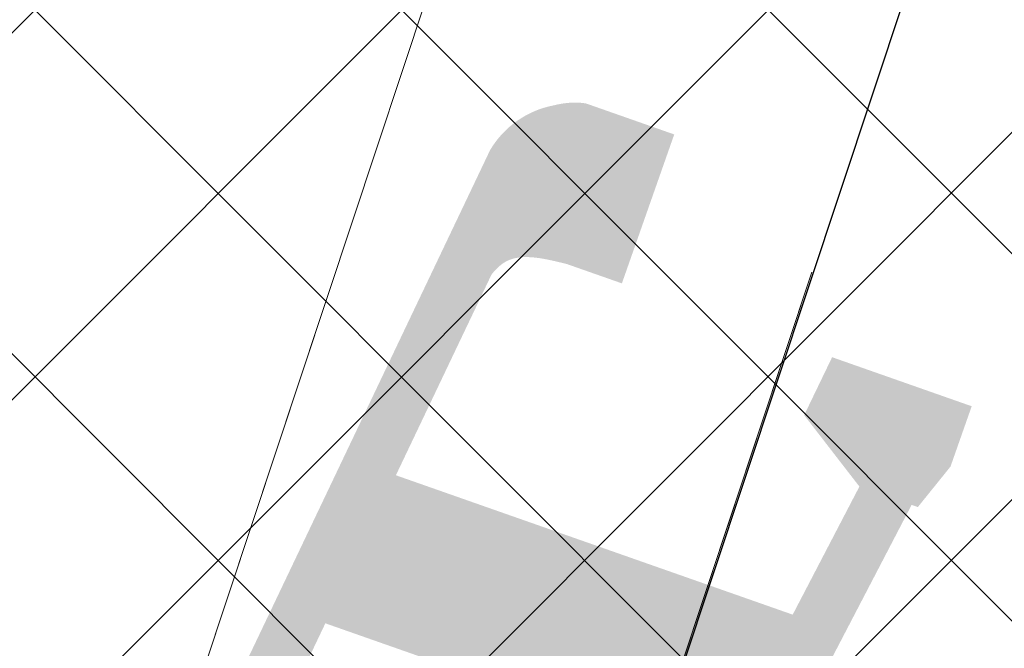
# Model space of a CAD drawing. Header units: metres. Extents: x 6599594 to 6600699, y 5687867 to 5691114.
# Tile 118 of 256: x 6599898.51 to 6599899.363, y 5688720.03 to 5688720.575. Entities that reach past the tile are written whole.
import ezdxf

# ---------------------------------------------------------------- set-up
doc = ezdxf.new("R2010")
doc.units = ezdxf.units.M
doc.header["$MEASUREMENT"] = 0
for name, pattern in [('1', [0]), ('GUK', [2, 1.5, -0.5]), ('GUZ', [1, 0.5, -0.5]), ('L_0_04', [1.5, 1, -0.5])]:
    doc.linetypes.add(name, pattern=pattern)
doc.layers.get('0').update_dxf_attribs({"color": 253, "linetype": 'CONTINUOUS', "lineweight": 13})
doc.layers.add('__gaPoziome', color=7, linetype='CONTINUOUS')
for name, color, linetype, lineweight in [('_kolor chodnik', 50, '1', 5), ('_kolor jezdnia', 4, '1', 0), ('_kolor zjazdy kostka', 7, '1', 5), ('_kolor ścieżka @ 1', 10, '1', 0), ('Dzialki', 130, '1', 30), ('Kontury', 252, 'GUK', 9), ('OT_Komunikacja', 7, 'CONTINUOUS', 0), ('OT_ZagospodarowanieTerenu', 7, 'CONTINUOUS', 0), ('Uzytki', 252, 'GUZ', 9)]:
    doc.layers.add(name, color=color, linetype=linetype, lineweight=lineweight)
pattern_1 = [(45, (0, 0), (-0.1414213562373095, 0.1414213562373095), []), (135, (0, 0), (-0.1414213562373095, -0.1414213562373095), [])]

# ---------------------------------------------------------------- blocks, each defined once
blk = doc.blocks.new('*U1225')
at = {"linetype": 'Continuous', "lineweight": 0}
h = blk.add_hatch(color=0, dxfattribs=at)
edge = h.paths.add_edge_path()
edge.add_ellipse((-0.3500000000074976, 0.5999999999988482), major_axis=(0, 0.6000000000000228), ratio=0.3333333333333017, start_angle=352.7756741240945, end_angle=347.298609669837)
edge.add_line((-0.2379739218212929, 1.097042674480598), (-0.2315602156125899, 1.156915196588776))
edge.add_line((-0.2315602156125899, 1.156915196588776), (0.0049111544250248, 0.6839724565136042))
edge.add_arc((-0.0171736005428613, 0.672930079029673), 0.0246915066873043, -6.480149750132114e-12, 26.56505117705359, ccw=False)
edge.add_line((0.007517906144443, 0.6729300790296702), (0.0075179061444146, 0.4246915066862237))
edge.add_arc((0.032209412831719, 0.4246915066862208), 0.0246915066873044, 180, 270.0000000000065)
edge.add_line((0.032209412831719, 0.3999999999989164), (0.0760291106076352, 0.3999999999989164))
edge.add_arc((0.0760291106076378, 0.4246915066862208), 0.0246915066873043, 269.9999999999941, 290.3551038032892)
edge.add_line((0.0846177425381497, 0.4015418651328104), (0.1583063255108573, 0.4288806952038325))
edge.add_ellipse((0.349999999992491, 0.5999999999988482), major_axis=(0, 0.6000000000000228), ratio=0.3333333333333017, start_angle=131.7543516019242, end_angle=366.2961051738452)
edge.add_line((0.2871538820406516, 1.169608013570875), (0.2152697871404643, 1.519009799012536))
edge.add_line((0.2152697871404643, 1.519009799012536), (0.2505309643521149, 1.76523323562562))
edge.add_line((0.2505309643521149, 1.76523323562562), (0.256238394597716, 1.765233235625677))
edge.add_line((0.256238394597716, 1.765233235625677), (0.271304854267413, 1.807733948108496))
edge.add_line((0.271304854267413, 1.807733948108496), (0.271304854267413, 1.863168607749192))
edge.add_line((0.271304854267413, 1.863168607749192), (0.1430894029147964, 1.863168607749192))
edge.add_line((0.1430894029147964, 1.863168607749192), (0.1368954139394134, 1.807733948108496))
edge.add_line((0.1368954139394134, 1.807733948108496), (0.2025543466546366, 1.765233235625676))
edge.add_line((0.2025543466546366, 1.765233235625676), (0.1848099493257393, 1.641330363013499))
edge.add_line((0.1848099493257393, 1.641330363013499), (-0.1796683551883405, 1.641330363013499))
edge.add_line((-0.1796683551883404, 1.641330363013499), (-0.1591600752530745, 1.832776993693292))
edge.add_spline(control_points=[(-0.1591600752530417, 1.832776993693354), (-0.1570904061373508, 1.839129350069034), (-0.1468880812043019, 1.858757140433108), (-0.1198635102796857, 1.861324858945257), (-0.1004585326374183, 1.863168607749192)], knot_values=[0, 0, 0, 0, 0.0202501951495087, 0.0718217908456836, 0.0718217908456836, 0.0718217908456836, 0.0718217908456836], degree=3, periodic=0)
edge.add_line((-0.1004585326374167, 1.863168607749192), (-0.0500000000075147, 1.863168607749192))
edge.add_line((-0.0500000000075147, 1.863168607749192), (-0.0500000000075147, 1.999999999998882))
edge.add_line((-0.0500000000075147, 1.999999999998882), (-0.1309817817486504, 1.999999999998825))
edge.add_spline(control_points=[(-0.13098178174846, 1.999999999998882), (-0.1393453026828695, 1.998699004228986), (-0.1489517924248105, 1.994455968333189), (-0.1568901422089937, 1.98915083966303)], knot_values=[0.0674842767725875, 0.0674842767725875, 0.0674842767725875, 0.0674842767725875, 0.0937358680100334, 0.0937358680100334, 0.0937358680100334, 0.0937358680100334], degree=3, periodic=0)
edge.add_arc((-0.1158451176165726, 1.918452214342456), 0.0817495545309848, 120.1378761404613, 168.8932970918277)
edge.add_line((-0.1960635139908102, 1.934200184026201), (-0.2789103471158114, 1.160817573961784))
h.paths.add_polyline_path([(-0.1948081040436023, 1.499999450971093), (0.1645697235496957, 1.499999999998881), (0.0499999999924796, 0.6999999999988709), (-0.2221906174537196, 1.244381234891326)], flags=16)
edge = h.paths.add_edge_path(flags=16)
edge.add_ellipse((-0.3500000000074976, 0.5999999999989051), major_axis=(0, -0.4499999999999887), ratio=0.3500721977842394, start_angle=172.4065935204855, end_angle=524.7460656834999, ccw=False)
edge.add_line((-0.293937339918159, 1.020539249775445), (-0.3245900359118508, 0.7343935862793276))
edge.add_arc((-0.3373168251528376, 0.7357569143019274), 0.0127996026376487, 322.797032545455, 353.88563826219, ccw=False)
edge.add_line((-0.3271219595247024, 0.7280177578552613), (-0.3593446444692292, 0.6855705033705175))
edge.add_arc((-0.3302445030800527, 0.6634799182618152), 0.0365350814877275, 142.7970325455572, 179.9999999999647)
edge.add_line((-0.3667795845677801, 0.6634799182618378), (-0.366779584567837, 0.5711774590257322))
edge.add_arc((-0.3539799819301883, 0.5711774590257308), 0.0127996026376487, 180, 270.0000000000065)
edge.add_line((-0.3539799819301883, 0.558377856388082), (-0.3459871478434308, 0.558377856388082))
edge.add_arc((-0.345987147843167, 0.5711774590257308), 0.0127996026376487, 269.9999999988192, 333.0194612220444)
edge.add_spline(control_points=[(-0.3345806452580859, 0.5653704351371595), (-0.3223100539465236, 0.5894730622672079), (-0.3007053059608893, 0.6324936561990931), (-0.2827209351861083, 0.6805993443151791), (-0.2801993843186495, 0.7028830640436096), (-0.2800171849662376, 0.7045650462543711)], knot_values=[0.0078877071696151, 0.0078877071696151, 0.0078877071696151, 0.0078877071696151, 0.089430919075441, 0.1528578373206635, 0.1580227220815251, 0.1580227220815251, 0.1580227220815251, 0.1580227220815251], degree=3, periodic=0)
edge.add_line((-0.2800171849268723, 0.7045650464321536), (-0.2531900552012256, 0.9549987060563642))
edge = h.paths.add_edge_path(flags=16)
edge.add_line((0.195220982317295, 1.379012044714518), (0.2489608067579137, 1.117802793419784))
edge.add_ellipse((0.349999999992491, 0.5999999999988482), major_axis=(0, 0.6000000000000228), ratio=0.3333333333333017, start_angle=371.0414200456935, end_angle=423.1107733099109)
edge.add_line((0.1527973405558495, 0.6999999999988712), (0.0979809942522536, 0.6999999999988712))
edge.add_line((0.0979809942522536, 0.6999999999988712), (0.195220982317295, 1.379012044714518))
edge = h.paths.add_edge_path(flags=16)
edge.add_ellipse((0.349999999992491, 0.5999999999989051), major_axis=(0, -0.4499999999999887), ratio=0.3500721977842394, start_angle=316.31798467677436, end_angle=596.9330963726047, ccw=False)
edge.add_line((0.2020913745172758, 0.4451251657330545), (0.3499999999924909, 0.4999999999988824))
edge.add_arc((0.2781116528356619, 0.5949437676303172), 0.1190892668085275, 307.1318264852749, 362.4333669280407)
edge.add_line((0.3970935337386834, 0.5999999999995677), (0.3970935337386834, 0.6753084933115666))
edge.add_arc((0.372402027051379, 0.6753084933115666), 0.0246915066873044, 0, 90)
edge.add_line((0.372402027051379, 0.699999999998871), (0.1964064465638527, 0.6999999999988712))

msp = doc.modelspace()

# ---------------------------------------------------------------- hatches: boundary and pattern name
at = {"layer": '_kolor chodnik'}
h = msp.add_hatch(dxfattribs=at)
h.set_pattern_fill('ANSI37', color=256, scale=1.6)
h.set_pattern_definition(pattern_1)
h.paths.add_polyline_path([(6599849.938171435, 5688542.085872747), (6599852.232147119, 5688548.938742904), (6599853.573135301, 5688548.489851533), (6599853.827082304, 5688549.248475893), (6599851.793849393, 5688549.929093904), (6599849.895278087, 5688548.982823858), (6599847.823506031, 5688542.793750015)])
edge = h.paths.add_edge_path()
edge.add_line((6600018.106075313, 5689087.454911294), (6600022.42781917, 5689091.229234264))
edge.add_line((6600022.42781917, 5689091.229234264), (6600020.233254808, 5689093.742094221))
edge.add_line((6600020.233254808, 5689093.742094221), (6600017.159471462, 5689091.057656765))
edge.add_arc((6600023.275194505, 5689085.385140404), 8.34143334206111, 137.1531558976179, 148.8016577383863)
edge.add_line((6600016.140105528, 5689089.706021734), (6600018.106075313, 5689087.454911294))
h.paths.add_polyline_path([(6600038.501784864, 5689187.59229436), (6600037.906968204, 5689187.700586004), (6600037.638296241, 5689186.224843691), (6600038.240083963, 5689186.115282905)])
h.paths.add_polyline_path([(6600069.098302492, 5689360.276020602), (6600068.321239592, 5689360.413462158), (6600068.064048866, 5689358.936495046), (6600068.836639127, 5689358.799546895)])
h.paths.add_polyline_path([(6600082.393785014, 5689362.950258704), (6600082.941124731, 5689366.103121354), (6600081.481377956, 5689366.361351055), (6600080.923159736, 5689363.210828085)])
h.paths.add_polyline_path([(6600074.022236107, 5689388.065861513), (6600072.983907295, 5689388.249860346), (6600072.723374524, 5689386.772538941), (6600073.760538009, 5689386.588865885)])
h.paths.add_polyline_path([(6600105.602402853, 5689486.45426531), (6600106.738797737, 5689489.760539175), (6600105.28818975, 5689490.281952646), (6600104.132785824, 5689486.965912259)])
h.paths.add_polyline_path([(6600132.519778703, 5689678.737346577), (6600131.636986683, 5689678.922259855), (6600131.330470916, 5689677.453953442), (6600132.212256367, 5689677.269208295)])
h.paths.add_polyline_path([(6600156.649397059, 5689798.7449027), (6600156.48800471, 5689797.95886096), (6600157.450195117, 5689797.757316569), (6600157.615023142, 5689798.542205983)])
h.paths.add_polyline_path([(6600189.055358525, 5689948.643107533), (6600187.902868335, 5689948.884512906), (6600187.600024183, 5689947.417400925), (6600188.748131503, 5689947.176379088)])
edge = h.paths.add_edge_path()
edge.add_line((6600204.459383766, 5690032.969035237), (6600204.153258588, 5690031.227801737))
edge.add_arc((6600202.328347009, 5690027.299936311), 4.331100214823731, 41.853001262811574, 65.08011546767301, ccw=False)
edge.add_arc((6600032.903931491, 5690051.979071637), 174.020003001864, 352.8070218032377, 353.495463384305)
edge.add_arc((6600202.372679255, 5690027.343587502), 5.999999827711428, 55.12102442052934, 69.64815978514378)
edge = h.paths.add_edge_path()
edge.add_line((6600205.046027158, 5690040.265402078), (6600204.972740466, 5690038.483452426))
edge.add_arc((6600203.986269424, 5690044.401803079), 5.999999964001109, 279.4630688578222, 294.9140560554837)
edge.add_line((6600206.513819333, 5690038.960158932), (6600206.607027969, 5690041.030672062))
edge.add_arc((6600203.986269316, 5690044.401803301), 4.270000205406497, 284.3702444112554, 307.86193139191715, ccw=False)
edge = h.paths.add_edge_path()
edge.add_arc((6600203.547470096, 5690044.558759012), 6.446878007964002, 324.43500910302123, 356.20133685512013, ccw=False)
edge.add_arc((6600203.986269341, 5690044.401803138), 6.000000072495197, 323.2169970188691, 357.4193489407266)
h.paths.add_polyline_path([(6600208.910055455, 5690121.713696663), (6600208.146285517, 5690121.748120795), (6600207.125602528, 5690121.794124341), (6600209.971605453, 5690121.665851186)])
edge = h.paths.add_edge_path()
edge.add_line((6600238.769818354, 5690481.648294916), (6600240.338176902, 5690490.87374652))
edge.add_line((6600240.338176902, 5690490.87374652), (6600241.251295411, 5690510.829461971))
edge.add_line((6600241.251295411, 5690510.829461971), (6600239.524022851, 5690510.928942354))
edge.add_line((6600239.524022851, 5690510.928942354), (6600238.633343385, 5690491.167757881))
edge.add_line((6600238.633343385, 5690491.167757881), (6600234.579716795, 5690467.661262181))
edge.add_line((6600234.579716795, 5690467.661262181), (6600234.449796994, 5690464.966873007))
edge.add_arc((6600242.443669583, 5690464.607462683), 8.001948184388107, 177.4256737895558, 268.2543056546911)
edge.add_line((6600242.199903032, 5690456.609228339), (6600242.216657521, 5690457.359274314))
edge.add_line((6600242.216657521, 5690457.359274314), (6600242.305257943, 5690458.836738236))
edge.add_arc((6600242.444504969, 5690464.607952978), 5.772894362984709, 177.0298084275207, 268.6178439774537, ccw=False)
edge.add_line((6600236.679365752, 5690464.907083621), (6600236.951876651, 5690470.95443634))
edge.add_line((6600236.951876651, 5690470.95443634), (6600238.15078669, 5690478.210832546))
edge.add_line((6600238.15078669, 5690478.210832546), (6600238.769818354, 5690481.648294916))
h.paths.add_polyline_path([(6600238.769818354, 5690481.648294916), (6600238.15078669, 5690478.210832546), (6600239.670056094, 5690477.930590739), (6600240.266710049, 5690481.376366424)])
edge = h.paths.add_edge_path()
edge.add_line((6600223.366500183, 5690460.339976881), (6600223.278629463, 5690457.997544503))
edge.add_arc((6600220.967166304, 5690465.656339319), 7.999999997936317, 286.7940807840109, 300.2738222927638)
edge.add_line((6600225.000231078, 5690458.747331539), (6600225.240084, 5690461.623695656))
edge.add_arc((6600221.105749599, 5690465.648640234), 5.76999998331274, 293.06724424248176, 315.7681070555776, ccw=False)
edge = h.paths.add_edge_path()
edge.add_arc((6600220.025145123, 5690444.676291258), 5.770000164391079, 37.996647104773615, 59.94382588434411, ccw=False)
edge.add_line((6600224.572175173, 5690448.22839199), (6600224.817793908, 5690451.081798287))
edge.add_arc((6600220.025145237, 5690444.676291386), 7.999999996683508, 53.19588653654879, 68.15166733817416)
edge.add_line((6600223.00235276, 5690452.101669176), (6600222.91504296, 5690449.670427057))
edge = h.paths.add_edge_path()
edge.add_arc((6600221.105749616, 5690465.648640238), 7.999999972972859, 328.0222308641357, 357.0132597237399)
edge.add_line((6600229.094882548, 5690465.23180147), (6600229.218816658, 5690467.593604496))
edge.add_line((6600229.218816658, 5690467.593604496), (6600228.218919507, 5690467.645774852))
edge.add_line((6600228.218919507, 5690467.645774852), (6600227.891778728, 5690461.411918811))
h.paths.add_polyline_path([(6600200.980142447, 5690012.236744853), (6600202.317278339, 5690011.956662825), (6600202.522293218, 5690012.935421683), (6600201.182321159, 5690013.216097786)])
h.paths.add_polyline_path([(6600196.457878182, 5689983.98337835), (6600195.202332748, 5689984.246370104), (6600194.899091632, 5689982.777335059), (6600196.150355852, 5689982.515240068)])
edge = h.paths.add_edge_path()
edge.add_line((6600112.305909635, 5689517.991018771), (6600112.691041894, 5689519.807934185))
edge.add_line((6600112.691041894, 5689519.807934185), (6600113.245521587, 5689522.423769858))
edge.add_line((6600113.245521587, 5689522.423769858), (6600111.553124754, 5689522.782507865))
edge.add_line((6600111.553124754, 5689522.782507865), (6600107.405864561, 5689503.21722655))
edge.add_line((6600107.405864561, 5689503.21722655), (6600099.494506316, 5689480.361667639))
edge.add_line((6600099.494506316, 5689480.361667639), (6600099.182814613, 5689478.891218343))
edge.add_arc((6600107.008997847, 5689477.232359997), 8.000059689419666, 168.0325629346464, 257.7529108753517)
edge.add_line((6600105.311960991, 5689469.414366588), (6600105.784990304, 5689471.593619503))
edge.add_arc((6600107.008927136, 5689477.232314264), 5.769999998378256, 168.0321375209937, 257.7533362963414, ccw=False)
edge.add_line((6600101.364343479, 5689478.42879883), (6600101.647245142, 5689479.76342708))
edge.add_line((6600101.647245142, 5689479.76342708), (6600104.132785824, 5689486.965912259))
edge.add_line((6600104.132785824, 5689486.965912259), (6600105.28818975, 5689490.281952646))
edge.add_line((6600105.28818975, 5689490.281952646), (6600108.240043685, 5689498.809726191))
edge.add_line((6600108.240043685, 5689498.809726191), (6600112.305909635, 5689517.991018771))
h.paths.add_polyline_path([(6600136.009573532, 5689645.499114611), (6600138.333647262, 5689645.012304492), (6600138.661671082, 5689646.578318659), (6600134.869459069, 5689647.372651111)])
at = {"layer": '_kolor jezdnia'}
h = msp.add_hatch(dxfattribs=at)
h.set_pattern_fill('ANSI37', color=4, scale=3.5)
h.set_pattern_definition([(45, (0, 0), (-0.3093592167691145, 0.3093592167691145), []), (135, (0, 0), (-0.3093592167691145, -0.3093592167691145), [])])
edge = h.paths.add_edge_path()
edge.add_line((6599833.066047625, 5688539.933393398), (6599850.649511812, 5688527.983462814))
edge.add_arc((6599857.337592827, 5688536.653968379), 10.95025544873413, 169.5012687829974, 232.3548431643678, ccw=False)
edge.add_arc((6599858.085851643, 5688536.618142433), 11.69295282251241, 162.2507788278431, 169.9967502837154, ccw=False)
edge.add_line((6599846.949484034, 5688540.182754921), (6599847.823506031, 5688542.793750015))
edge.add_line((6599847.823506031, 5688542.793750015), (6599849.895278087, 5688548.982823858))
edge.add_line((6599849.895278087, 5688548.982823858), (6599852.434748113, 5688556.56906746))
edge.add_line((6599852.434748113, 5688556.56906746), (6599928.48625871, 5688783.760284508))
edge.add_line((6599928.48625871, 5688783.760284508), (6599931.025728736, 5688791.34652811))
edge.add_line((6599931.025728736, 5688791.34652811), (6599996.657773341, 5688987.411326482))
edge.add_line((6599996.657773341, 5688987.411326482), (6599999.197243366, 5688994.997570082))
edge.add_line((6599999.197243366, 5688994.997570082), (6600021.930100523, 5689062.908193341))
edge.add_line((6600021.930100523, 5689062.908193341), (6600017.620224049, 5689067.371531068))
edge.add_line((6600017.620224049, 5689067.371531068), (6600016.714558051, 5689064.654078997))
edge.add_line((6600016.714558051, 5689064.654078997), (6600012.423620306, 5689051.835617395))
edge.add_line((6600012.423620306, 5689051.835617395), (6600009.884150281, 5689044.249373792))
edge.add_line((6600009.884150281, 5689044.249373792), (6599977.53516164, 5688947.612159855))
edge.add_line((6599977.53516164, 5688947.612159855), (6599974.995691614, 5688940.025916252))
edge.add_line((6599974.995691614, 5688940.025916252), (6599942.096912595, 5688841.746295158))
edge.add_line((6599942.096912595, 5688841.746295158), (6599939.557442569, 5688834.160051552))
edge.add_line((6599939.557442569, 5688834.160051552), (6599882.679288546, 5688664.246042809))
edge.add_line((6599882.679288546, 5688664.246042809), (6599880.139818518, 5688656.659799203))
edge.add_line((6599880.139818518, 5688656.659799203), (6599852.46454386, 5688573.984527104))
edge.add_line((6599852.46454386, 5688573.984527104), (6599842.470137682, 5688544.127903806))
edge.add_arc((6599835.706422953, 5688546.652910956), 7.219660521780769, 248.5480913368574, 339.52856074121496, ccw=False)
h.paths.add_polyline_path([(6600044.653202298, 5689172.271628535), (6600046.276244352, 5689181.431901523), (6600047.759199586, 5689189.801539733), (6600051.0603021, 5689208.432603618), (6600052.368792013, 5689215.817578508), (6600054.808584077, 5689229.587499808), (6600056.11707399, 5689236.972474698), (6600057.346666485, 5689243.912161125), (6600058.655146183, 5689251.297078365), (6600058.831439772, 5689252.292060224), (6600060.098987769, 5689259.445963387), (6600060.139929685, 5689259.677035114), (6600061.407468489, 5689266.830886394), (6600072.329030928, 5689328.470998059), (6600073.637511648, 5689335.855921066), (6600077.337304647, 5689356.73715072), (6600078.820259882, 5689365.106788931), (6600081.142794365, 5689378.214921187), (6600082.538516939, 5689386.092227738), (6600095.187867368, 5689457.483787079), (6600091.082877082, 5689465.8405575), (6600089.043088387, 5689454.328211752), (6600087.870641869, 5689447.711051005), (6600087.560133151, 5689445.958573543), (6600086.562151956, 5689440.326076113), (6600082.433200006, 5689417.022719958), (6600080.95024477, 5689408.65308175), (6600077.202698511, 5689387.502337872), (6600075.719743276, 5689379.132699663), (6600073.469199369, 5689366.430874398), (6600071.986244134, 5689358.061236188), (6600069.98686466, 5689346.776955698), (6600068.591142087, 5689338.899649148), (6600065.559290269, 5689321.78820693), (6600064.163567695, 5689313.910900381), (6600059.719426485, 5689288.828650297), (6600058.323703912, 5689280.951343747), (6600057.563846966, 5689276.662793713), (6600056.168124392, 5689268.785487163), (6600054.804920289, 5689261.091711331), (6600053.409197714, 5689253.21440478), (6600053.264817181, 5689252.399536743), (6600051.869094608, 5689244.522230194), (6600051.183555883, 5689240.653124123), (6600049.787833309, 5689232.775817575), (6600046.593849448, 5689214.749319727), (6600045.198126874, 5689206.872013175), (6600044.41754409, 5689202.466488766), (6600042.934588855, 5689194.096850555), (6600036.429952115, 5689157.38538759), (6600034.946996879, 5689149.01574938), (6600030.579776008, 5689124.367629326), (6600027.529365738, 5689107.151445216), (6600024.895072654, 5689094.014582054), (6600030.583685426, 5689094.264316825), (6600032.945013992, 5689106.191885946), (6600043.170247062, 5689163.901990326)])
edge = h.paths.add_edge_path()
edge.add_line((6600111.106812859, 5689535.144351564), (6600111.256844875, 5689535.85214863))
edge.add_line((6600111.256844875, 5689535.85214863), (6600112.915748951, 5689543.678261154))
edge.add_line((6600112.915748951, 5689543.678261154), (6600117.304772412, 5689564.384094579))
edge.add_line((6600117.304772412, 5689564.384094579), (6600119.067357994, 5689572.699339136))
edge.add_line((6600119.067357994, 5689572.699339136), (6600120.087667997, 5689577.512794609))
edge.add_line((6600120.087667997, 5689577.512794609), (6600121.642890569, 5689584.849775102))
edge.add_line((6600121.642890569, 5689584.849775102), (6600128.436769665, 5689616.900852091))
edge.add_line((6600128.436769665, 5689616.900852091), (6600129.991992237, 5689624.237832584))
edge.add_line((6600129.991992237, 5689624.237832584), (6600132.660554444, 5689636.827148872))
edge.add_line((6600132.660554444, 5689636.827148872), (6600133.208838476, 5689639.444704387))
edge.add_line((6600133.208838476, 5689639.444704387), (6600134.848957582, 5689647.274775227))
edge.add_line((6600134.848957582, 5689647.274775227), (6600138.97649476, 5689666.979995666))
edge.add_line((6600138.97649476, 5689666.979995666), (6600140.51410642, 5689674.320687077))
edge.add_line((6600140.51410642, 5689674.320687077), (6600145.209128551, 5689696.735129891))
edge.add_line((6600145.209128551, 5689696.735129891), (6600146.746740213, 5689704.075821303))
edge.add_line((6600146.746740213, 5689704.075821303), (6600151.462308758, 5689726.588354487))
edge.add_line((6600151.462308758, 5689726.588354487), (6600152.999920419, 5689733.929045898))
edge.add_line((6600152.999920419, 5689733.929045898), (6600155.244070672, 5689744.642813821))
edge.add_line((6600155.244070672, 5689744.642813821), (6600156.781682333, 5689751.983505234))
edge.add_line((6600156.781682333, 5689751.983505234), (6600161.635515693, 5689775.156126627))
edge.add_line((6600161.635515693, 5689775.156126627), (6600163.378142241, 5689783.475576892))
edge.add_line((6600163.378142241, 5689783.475576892), (6600163.850769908, 5689785.731942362))
edge.add_line((6600163.850769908, 5689785.731942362), (6600167.028500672, 5689800.902704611))
edge.add_line((6600167.028500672, 5689800.902704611), (6600179.49088801, 5689860.399222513))
edge.add_line((6600179.49088801, 5689860.399222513), (6600181.233514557, 5689868.718672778))
edge.add_line((6600181.233514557, 5689868.718672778), (6600181.84713393, 5689871.648144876))
edge.add_line((6600181.84713393, 5689871.648144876), (6600183.384745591, 5689878.988836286))
edge.add_line((6600183.384745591, 5689878.988836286), (6600184.935818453, 5689886.393792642))
edge.add_line((6600184.935818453, 5689886.393792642), (6600186.575937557, 5689894.223863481))
edge.add_line((6600186.575937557, 5689894.223863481), (6600194.05133812, 5689929.912074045))
edge.add_line((6600194.05133812, 5689929.912074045), (6600195.691457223, 5689937.742144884))
edge.add_line((6600195.691457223, 5689937.742144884), (6600202.915799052, 5689972.231779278))
edge.add_line((6600202.915799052, 5689972.231779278), (6600204.555918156, 5689980.061850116))
edge.add_line((6600204.555918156, 5689980.061850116), (6600206.062781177, 5689987.255744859))
edge.add_line((6600206.062781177, 5689987.255744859), (6600207.702900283, 5689995.085815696))
edge.add_line((6600207.702900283, 5689995.085815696), (6600210.232559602, 5690007.162628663))
edge.add_line((6600210.232559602, 5690007.162628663), (6600211.694938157, 5690014.144150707))
edge.add_arc((6600028.177652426, 5690052.584442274), 187.5000004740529, 348.1696294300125, 357.4195276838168)
edge.add_line((6600215.487522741, 5690044.142720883), (6600208.310270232, 5690026.480446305))
edge.add_arc((6600032.903933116, 5690051.97907145), 177.2500013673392, 348.1696294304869, 351.7289130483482, ccw=False)
edge.add_line((6600206.38894146, 5690015.640182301), (6600205.966941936, 5690013.625519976))
edge.add_line((6600205.966941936, 5690013.625519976), (6600204.326822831, 5690005.795449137))
edge.add_line((6600204.326822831, 5690005.795449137), (6600197.076961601, 5689971.183982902))
edge.add_line((6600197.076961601, 5689971.183982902), (6600195.334335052, 5689962.864532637))
edge.add_line((6600195.334335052, 5689962.864532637), (6600193.44722506, 5689953.855305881))
edge.add_line((6600193.44722506, 5689953.855305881), (6600191.909227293, 5689946.512771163))
edge.add_line((6600191.909227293, 5689946.512771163), (6600185.496844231, 5689915.899498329))
edge.add_line((6600185.496844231, 5689915.899498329), (6600183.856521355, 5689908.068454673))
edge.add_line((6600183.856521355, 5689908.068454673), (6600182.066605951, 5689899.523243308))
edge.add_line((6600182.066605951, 5689899.523243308), (6600180.32407057, 5689891.204228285))
edge.add_line((6600180.32407057, 5689891.204228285), (6600174.320344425, 5689862.541919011))
edge.add_line((6600174.320344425, 5689862.541919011), (6600172.577809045, 5689854.222903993))
edge.add_line((6600172.577809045, 5689854.222903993), (6600163.663810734, 5689811.666703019))
edge.add_line((6600163.663810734, 5689811.666703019), (6600162.023782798, 5689803.837067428))
edge.add_line((6600162.023782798, 5689803.837067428), (6600160.924220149, 5689798.587659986))
edge.add_line((6600160.924220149, 5689798.587659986), (6600159.279208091, 5689790.734229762))
edge.add_line((6600159.279208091, 5689790.734229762), (6600157.107250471, 5689780.365115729))
edge.add_line((6600157.107250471, 5689780.365115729), (6600155.462238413, 5689772.511685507))
edge.add_line((6600155.462238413, 5689772.511685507), (6600153.380318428, 5689762.572418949))
edge.add_line((6600153.380318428, 5689762.572418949), (6600151.735124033, 5689754.718118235))
edge.add_line((6600151.735124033, 5689754.718118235), (6600148.586504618, 5689739.686336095))
edge.add_line((6600148.586504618, 5689739.686336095), (6600146.885007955, 5689731.563243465))
edge.add_line((6600146.885007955, 5689731.563243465), (6600141.75088822, 5689707.052510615))
edge.add_line((6600141.75088822, 5689707.052510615), (6600140.110896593, 5689699.223048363))
edge.add_line((6600140.110896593, 5689699.223048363), (6600133.483561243, 5689667.583574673))
edge.add_line((6600133.483561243, 5689667.583574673), (6600131.860394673, 5689659.834436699))
edge.add_line((6600131.860394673, 5689659.834436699), (6600131.740984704, 5689659.26436315))
edge.add_line((6600131.740984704, 5689659.26436315), (6600130.117814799, 5689651.515209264))
edge.add_line((6600130.117814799, 5689651.515209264), (6600127.27873359, 5689637.961189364))
edge.add_line((6600127.27873359, 5689637.961189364), (6600126.924568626, 5689636.290366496))
edge.add_line((6600126.924568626, 5689636.290366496), (6600125.166244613, 5689627.995226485))
edge.add_line((6600125.166244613, 5689627.995226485), (6600118.009503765, 5689594.232298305))
edge.add_line((6600118.009503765, 5689594.232298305), (6600116.25117975, 5689585.937158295))
edge.add_line((6600116.25117975, 5689585.937158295), (6600113.665314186, 5689573.737975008))
edge.add_line((6600113.665314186, 5689573.737975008), (6600111.898534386, 5689565.402943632))
edge.add_line((6600111.898534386, 5689565.402943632), (6600104.889982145, 5689532.339115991))
edge.add_line((6600104.889982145, 5689532.339115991), (6600103.22663594, 5689524.492047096))
edge.add_line((6600103.22663594, 5689524.492047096), (6600096.623876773, 5689493.342605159))
edge.add_line((6600096.623876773, 5689493.342605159), (6600094.968986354, 5689485.535427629))
edge.add_line((6600094.968986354, 5689485.535427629), (6600094.300101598, 5689482.379870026))
edge.add_line((6600094.300101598, 5689482.379870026), (6600099.182814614, 5689478.891218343))
edge.add_line((6600099.182814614, 5689478.891218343), (6600099.494506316, 5689480.361667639))
edge.add_line((6600099.494506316, 5689480.361667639), (6600111.106812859, 5689535.144351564))
edge = h.paths.add_edge_path()
edge.add_arc((6600239.213891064, 5690851.400367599), 10.00000000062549, -2.8342403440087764, 76.13703556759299, ccw=False)
edge.add_line((6600249.201658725, 5690850.905901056), (6600249.082723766, 5690848.503524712))
edge.add_line((6600249.082723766, 5690848.503524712), (6600247.016487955, 5690806.767468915))
edge.add_line((6600247.016487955, 5690806.767468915), (6600246.092398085, 5690789.152178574))
edge.add_line((6600246.092398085, 5690789.152178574), (6600233.768116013, 5690572.015170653))
edge.add_line((6600233.768116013, 5690572.015170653), (6600228.959056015, 5690465.296202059))
edge.add_line((6600228.959056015, 5690465.296202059), (6600234.588724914, 5690465.017134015))
edge.add_line((6600234.588724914, 5690465.017134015), (6600239.262540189, 5690571.767576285))
edge.add_line((6600239.262540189, 5690571.767576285), (6600252.50503885, 5690806.400146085))
edge.add_line((6600252.50503885, 5690806.400146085), (6600254.569211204, 5690848.094521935))
edge.add_arc((6600262.559425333, 5690847.6989487), 7.999999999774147, 76.13703557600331, 177.1657596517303, ccw=False)
edge.add_line((6600264.476229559, 5690855.465921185), (6600241.609896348, 5690861.109083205))
edge = h.paths.add_edge_path()
edge.add_line((6600250.031475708, 5690451.625307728), (6600250.231741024, 5690455.772579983))
edge.add_line((6600250.231741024, 5690455.772579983), (6600246.257763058, 5690456.417303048))
edge.add_line((6600246.257763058, 5690456.417303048), (6600242.171761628, 5690456.61060902))
edge.add_arc((6600242.563100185, 5690464.586983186), 7.985968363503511, 176.9123644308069, 267.1911945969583, ccw=False)
edge.add_line((6600234.588724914, 5690465.017134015), (6600228.959056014, 5690465.296202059))
edge.add_arc((6600220.965133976, 5690465.657286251), 8.002072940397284, 267.8289300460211, 357.413716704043, ccw=False)
edge.add_line((6600220.661989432, 5690457.660957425), (6600212.406915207, 5690458.119572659))
edge.add_line((6600212.406915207, 5690458.119572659), (6600208.431872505, 5690457.817501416))
edge.add_line((6600208.431872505, 5690457.817501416), (6600208.233912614, 5690454.548331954))
edge.add_line((6600208.233912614, 5690454.548331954), (6600212.129565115, 5690453.127270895))
edge.add_line((6600212.129565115, 5690453.127270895), (6600218.640548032, 5690452.76554962))
edge.add_line((6600218.640548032, 5690452.76554962), (6600216.486747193, 5690452.885205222))
edge.add_line((6600216.486747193, 5690452.885205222), (6600220.468905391, 5690452.663974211))
edge.add_arc((6600220.025145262, 5690444.676291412), 7.99999997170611, -0.3386579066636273, 86.8201700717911, ccw=False)
edge.add_line((6600228.025005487, 5690444.629006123), (6600227.803602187, 5690439.649256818))
edge.add_line((6600227.803602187, 5690439.649256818), (6600226.885525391, 5690435.936828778))
edge.add_line((6600226.885525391, 5690435.936828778), (6600225.534849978, 5690405.967249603))
edge.add_line((6600225.534849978, 5690405.967249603), (6600226.115199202, 5690402.187514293))
edge.add_line((6600226.115199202, 5690402.187514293), (6600213.445139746, 5690121.008786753))
edge.add_line((6600213.445139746, 5690121.008786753), (6600213.352800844, 5690118.960058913))
edge.add_line((6600213.352800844, 5690118.960058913), (6600209.980184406, 5690044.131649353))
edge.add_arc((6600203.98626942, 5690044.401803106), 5.999999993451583, 257.4162346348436, 357.41934921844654, ccw=False)
edge.add_line((6600202.679069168, 5690038.545931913), (6600201.589735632, 5690033.666039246))
edge.add_line((6600201.589735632, 5690033.666039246), (6600203.67987942, 5690033.199458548))
edge.add_arc((6600202.372679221, 5690027.343587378), 5.999999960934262, -8.27108729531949, 77.41623506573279, ccw=False)
edge.add_line((6600208.310270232, 5690026.480446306), (6600215.487522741, 5690044.142720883))
edge.add_line((6600215.487522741, 5690044.142720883), (6600216.199687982, 5690059.9446614))
edge.add_line((6600216.199687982, 5690059.9446614), (6600216.537356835, 5690067.437056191))
edge.add_line((6600216.537356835, 5690067.437056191), (6600223.893528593, 5690230.66011469))
edge.add_line((6600223.893528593, 5690230.66011469), (6600224.231197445, 5690238.152509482))
edge.add_line((6600224.231197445, 5690238.152509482), (6600233.507835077, 5690443.987992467))
edge.add_arc((6600241.499722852, 5690443.627812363), 7.999999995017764, 87.29208981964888, 177.4195277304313, ccw=False)
edge.add_line((6600241.877677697, 5690451.618879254), (6600246.021541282, 5690451.422886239))
edge.add_line((6600246.021541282, 5690451.422886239), (6600246.427694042, 5690451.44338883))
edge.add_line((6600246.427694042, 5690451.44338883), (6600246.79397003, 5690451.461878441))
edge.add_line((6600246.79397003, 5690451.461878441), (6600250.031475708, 5690451.625307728))
edge = h.paths.add_edge_path()
edge.add_line((6600007.33756506, 5689086.20374581), (6600006.980466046, 5689080.740822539))
edge.add_line((6600006.980466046, 5689080.740822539), (6600007.229745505, 5689080.720859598))
edge.add_line((6600007.229745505, 5689080.720859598), (6600008.093335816, 5689080.601653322))
edge.add_line((6600008.093335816, 5689080.601653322), (6600008.702681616, 5689080.53831051))
edge.add_arc((6600008.140193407, 5689070.554142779), 9.999999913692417, -18.557800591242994, 86.77547804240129, ccw=False)
edge.add_line((6600017.620224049, 5689067.371531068), (6600021.930100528, 5689062.908193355))
edge.add_arc((6599734.83819726, 5689159.011261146), 302.7499967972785, 341.4922000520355, 343.8640860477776)
edge.add_arc((6600034.895369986, 5689072.315877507), 9.581213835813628, 98.63328270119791, 164.5273290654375, ccw=False)
edge.add_line((6600033.457137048, 5689081.788529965), (6600033.832640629, 5689081.798737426))
edge.add_line((6600033.832640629, 5689081.798737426), (6600034.422462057, 5689082.05700874))
edge.add_line((6600034.422462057, 5689082.05700874), (6600036.833623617, 5689082.139040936))
edge.add_line((6600036.833623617, 5689082.139040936), (6600036.730225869, 5689087.148851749))
edge.add_line((6600036.730225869, 5689087.148851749), (6600036.579860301, 5689087.134303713))
edge.add_arc((6600036.479565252, 5689093.136286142), 6.002820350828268, 169.1687651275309, 270.9573417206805, ccw=False)
edge.add_line((6600030.583685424, 5689094.264316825), (6600024.895072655, 5689094.014582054))
edge.add_arc((6600015.200558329, 5689096.162123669), 9.929528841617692, 271.0943432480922, 347.5094668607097, ccw=False)
edge.add_arc((6600014.909438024, 5689089.646776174), 3.446070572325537, 264.4236009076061, 278.0194998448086, ccw=False)
edge.add_line((6600014.574573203, 5689086.217014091), (6600014.299554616, 5689086.232508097))
edge.add_line((6600014.299554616, 5689086.232508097), (6600010.474232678, 5689086.448019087))
edge.add_line((6600010.474232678, 5689086.448019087), (6600007.33756506, 5689086.20374581))
edge = h.paths.add_edge_path()
edge.add_line((6600105.490725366, 5689463.953528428), (6600106.927559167, 5689464.047234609))
edge.add_line((6600106.927559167, 5689464.047234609), (6600107.835, 5689468.66))
edge.add_line((6600107.835, 5689468.66), (6600105.311960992, 5689469.414366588))
edge.add_arc((6600107.008997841, 5689477.232359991), 8.000059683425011, 168.0325628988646, 257.75291091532, ccw=False)
edge.add_line((6600099.182814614, 5689478.891218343), (6600094.300101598, 5689482.379870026))
edge.add_arc((6600586.245114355, 5689378.104238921), 502.8750369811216, 168.032376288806, 169.9522165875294)
edge.add_line((6600091.082877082, 5689465.8405575), (6600095.187867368, 5689457.483787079))
edge.add_arc((6600103.065173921, 5689456.088064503), 8.000000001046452, 77.7533362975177, 169.9524553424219, ccw=False)
edge.add_line((6600104.762140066, 5689463.906012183), (6600105.490725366, 5689463.953528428))
at = {"layer": '_kolor zjazdy kostka'}
h = msp.add_hatch(dxfattribs=at)
h.set_pattern_fill('ANSI37', color=256, scale=1.6)
h.set_pattern_definition(pattern_1)
h.paths.add_polyline_path([(6600244.137440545, 5690813.934732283), (6600242.369522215, 5690814.022127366), (6600242.097568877, 5690808.528921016), (6600243.865482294, 5690808.441426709)])
h.paths.add_polyline_path([(6600247.012128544, 5690806.679412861), (6600247.442736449, 5690815.377295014), (6600247.393289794, 5690814.378518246), (6600247.113277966, 5690808.722537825)])
h.paths.add_polyline_path([(6600242.297085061, 5690788.088808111), (6600240.958726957, 5690788.155683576), (6600240.648818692, 5690782.664569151), (6600241.987258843, 5690782.599147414)])
h.paths.add_polyline_path([(6600245.558275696, 5690780.919298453), (6600246.037231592, 5690789.405686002), (6600244.985820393, 5690788.453468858), (6600244.612601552, 5690781.981345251)])
h.paths.add_polyline_path([(6600241.348405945, 5690723.711515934), (6600242.272017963, 5690722.691689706), (6600242.749709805, 5690731.155680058), (6600241.698138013, 5690730.203317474), (6600241.472690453, 5690726.27550499)])
h.paths.add_polyline_path([(6600225.772794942, 5690394.589141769), (6600224.731429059, 5690393.637598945), (6600224.461246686, 5690387.644646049), (6600225.412923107, 5690386.603142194)])
h.paths.add_polyline_path([(6600223.012390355, 5690333.280720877), (6600223.372595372, 5690341.272607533), (6600222.32835346, 5690340.318436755), (6600222.058239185, 5690334.324941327)])
h.paths.add_polyline_path([(6600215.496388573, 5690166.390602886), (6600215.856593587, 5690174.382489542), (6600214.812834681, 5690173.428760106), (6600214.542018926, 5690167.435062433)])
h.paths.add_polyline_path([(6600212.446537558, 5690121.053392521), (6600213.399499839, 5690120.010473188), (6600213.788744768, 5690128.503024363), (6600212.745135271, 5690127.54943145)])
h.paths.add_polyline_path([(6600209.977420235, 5690121.665589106), (6600210.225142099, 5690127.162117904), (6600207.346107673, 5690127.291879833), (6600207.119593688, 5690121.794395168)])
h.paths.add_polyline_path([(6600207.950178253, 5690070.725854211), (6600204.880846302, 5690070.828947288), (6600204.643784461, 5690065.333808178), (6600207.702521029, 5690065.204598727)])
h.paths.add_polyline_path([(6600200.981479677, 5690012.236464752), (6600199.969248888, 5690007.339980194), (6600201.282587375, 5690007.064882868), (6600202.31726072, 5690011.956666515)])
h.paths.add_polyline_path([(6600193.613960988, 5689970.406358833), (6600192.398010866, 5689970.660657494), (6600191.286205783, 5689965.274578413), (6600192.486379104, 5689965.023185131)])
h.paths.add_polyline_path([(6600189.061271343, 5689948.671423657), (6600189.98413328, 5689953.050774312), (6600188.818902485, 5689953.32186217), (6600187.908781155, 5689948.91282903)])
h.paths.add_polyline_path([(6600180.976201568, 5689915.317449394), (6600179.952861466, 5689910.421322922), (6600181.008474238, 5689910.200199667), (6600182.033843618, 5689915.09540201)])
h.paths.add_polyline_path([(6600176.508279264, 5689893.538690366), (6600177.476023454, 5689893.335973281), (6600178.603605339, 5689898.719146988), (6600177.636002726, 5689898.922290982)])
h.paths.add_polyline_path([(6600179.28182965, 5689859.401159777), (6600180.522246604, 5689860.211927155), (6600181.057490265, 5689860.561775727), (6600183.598022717, 5689860.029600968), (6600184.726606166, 5689865.412570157), (6600182.186324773, 5689865.943033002), (6600181.604764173, 5689866.832779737), (6600181.024456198, 5689867.720610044)])
h.paths.add_polyline_path([(6600160.200810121, 5689810.862606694), (6600159.232772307, 5689811.065842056), (6600158.207991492, 5689806.171529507), (6600159.175735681, 5689805.968812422)])
h.paths.add_polyline_path([(6600156.49391753, 5689797.987177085), (6600155.463416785, 5689793.068691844), (6600156.431160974, 5689792.865974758), (6600157.461419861, 5689797.784520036)])
edge = h.paths.add_edge_path()
edge.add_arc((6600173.111981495, 5689800.679690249), 5.999999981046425, 204.673115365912, 239.5411154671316, ccw=False)
edge.add_arc((6600173.162096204, 5689800.685330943), 6.047914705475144, 168.3203586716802, 204.5234866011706, ccw=False)
edge.add_line((6600167.239404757, 5689801.9096668), (6600163.651667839, 5689784.781499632))
edge.add_arc((6600169.524220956, 5689783.551410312), 5.999999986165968, 139.2146049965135, 168.1696294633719, ccw=False)
edge.add_arc((6600169.524220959, 5689783.551410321), 5.999999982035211, 96.80962310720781, 139.2146050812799, ccw=False)
edge.add_line((6600168.812796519, 5689789.509083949), (6600170.070461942, 5689795.507731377))
h.paths.add_polyline_path([(6600163.526364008, 5689776.866746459), (6600166.051243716, 5689776.337874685), (6600167.179826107, 5689781.720838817), (6600164.653945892, 5689782.249920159), (6600163.941148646, 5689783.340449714), (6600163.493329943, 5689784.025580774), (6600161.750703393, 5689775.706130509), (6600162.438017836, 5689776.155376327)])
h.paths.add_polyline_path([(6600152.614191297, 5689774.643430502), (6600153.639138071, 5689779.536616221), (6600152.646757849, 5689779.744928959), (6600151.646447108, 5689774.846147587)])
h.paths.add_polyline_path([(6600150.121074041, 5689767.466820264), (6600148.177624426, 5689758.16795459), (6600149.115997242, 5689757.971390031), (6600151.066362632, 5689767.268392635)])
h.paths.add_polyline_path([(6600142.970741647, 5689739.332500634), (6600141.888449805, 5689734.142420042), (6600144.036614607, 5689733.695518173), (6600145.123068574, 5689738.882330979)])
h.paths.add_polyline_path([(6600136.256357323, 5689701.052153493), (6600137.154085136, 5689700.864096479), (6600138.287960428, 5689706.274871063), (6600137.386492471, 5689706.464182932)])
h.paths.add_polyline_path([(6600130.081494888, 5689667.099389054), (6600129.212847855, 5689667.281639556), (6600128.083282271, 5689661.898895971), (6600128.953953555, 5689661.716447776)])
h.paths.add_polyline_path([(6600128.397394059, 5689659.030340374), (6600127.554144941, 5689659.207226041), (6600126.49340855, 5689653.810049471), (6600127.269860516, 5689653.647397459)])
h.paths.add_polyline_path([(6600134.990411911, 5689640.633636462), (6600137.30714639, 5689640.148363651), (6600138.339560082, 5689645.040620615), (6600136.015486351, 5689645.500958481), (6600135.435178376, 5689646.388788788), (6600134.8548704, 5689647.276619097), (6600133.214751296, 5689639.446548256), (6600134.102581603, 5689640.026856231)])
h.paths.add_polyline_path([(6600122.164164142, 5689634.294831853), (6600121.024067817, 5689628.914244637), (6600122.015114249, 5689628.705875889), (6600123.155614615, 5689634.086346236)])
h.paths.add_polyline_path([(6600114.54207576, 5689593.450769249), (6600113.493359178, 5689593.398339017), (6600112.364315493, 5689588.045694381), (6600113.29076438, 5689587.54753241)])
h.paths.add_polyline_path([(6600110.194543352, 5689572.941097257), (6600109.20781945, 5689573.148880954), (6600108.067717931, 5689567.768269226), (6600109.05014319, 5689567.535215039)])
h.paths.add_polyline_path([(6600119.083213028, 5689565.540446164), (6600119.089125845, 5689565.542290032), (6600121.462438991, 5689565.065690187), (6600122.598093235, 5689570.447168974), (6600120.229622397, 5689570.949214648), (6600119.651446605, 5689571.8119627), (6600119.073270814, 5689572.727655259), (6600117.310757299, 5689564.412754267)])
h.paths.add_polyline_path([(6600101.698666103, 5689532.937884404), (6600100.730666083, 5689533.141679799), (6600099.694214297, 5689528.250234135), (6600100.669121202, 5689528.045267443)])
h.paths.add_polyline_path([(6600094.064021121, 5689496.827028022), (6600093.080194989, 5689497.033910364), (6600092.036590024, 5689492.143967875), (6600093.038865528, 5689491.933250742)])
h.paths.add_polyline_path([(6600083.709836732, 5689453.74980843), (6600082.738586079, 5689448.336231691), (6600084.647281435, 5689448.027407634), (6600085.606840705, 5689453.416583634)])
h.paths.add_polyline_path([(6600084.434394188, 5689446.82589514), (6600083.348896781, 5689447.018140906), (6600082.567374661, 5689442.58660872), (6600083.649300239, 5689442.394910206)])
h.paths.add_polyline_path([(6600078.04194071, 5689410.721110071), (6600078.996952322, 5689416.137564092), (6600078.054833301, 5689416.304853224), (6600077.111232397, 5689410.886043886)])
h.paths.add_polyline_path([(6600072.911565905, 5689386.768652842), (6600071.960466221, 5689381.312635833), (6600072.800073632, 5689381.16322159), (6600073.766450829, 5689386.590709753)])
h.paths.add_polyline_path([(6600082.887400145, 5689379.432062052), (6600085.278102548, 5689379.03494316), (6600086.160383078, 5689383.956496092), (6600083.759726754, 5689384.355378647), (6600083.152078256, 5689385.224725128), (6600082.544429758, 5689386.094071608), (6600081.148707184, 5689378.216765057), (6600082.018053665, 5689378.824413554)])
h.paths.add_polyline_path([(6600080.731401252, 5689363.247695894), (6600080.041469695, 5689363.369939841), (6600079.433821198, 5689364.239286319), (6600078.8261727, 5689365.1086328), (6600077.343217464, 5689356.73899459), (6600078.212563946, 5689357.346643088), (6600079.081910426, 5689357.954291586), (6600081.429189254, 5689357.564866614), (6600082.388748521, 5689362.980514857)])
h.paths.add_polyline_path([(6600069.104215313, 5689360.304336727), (6600070.063917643, 5689365.720487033), (6600069.2708267, 5689365.861009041), (6600068.327152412, 5689360.441778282)])
h.paths.add_polyline_path([(6600066.550616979, 5689345.891799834), (6600065.546169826, 5689346.069805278), (6600064.677796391, 5689341.145792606), (6600065.678290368, 5689340.968483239)])
h.paths.add_polyline_path([(6600061.138656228, 5689321.077501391), (6600060.270282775, 5689316.15348863), (6600061.250715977, 5689315.979734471), (6600062.127590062, 5689320.902245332)])
h.paths.add_polyline_path([(6600055.325252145, 5689288.11325564), (6600054.456878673, 5689283.189242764), (6600055.410852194, 5689283.020177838), (6600056.283178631, 5689287.917022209)])
h.paths.add_polyline_path([(6600048.045675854, 5689182.819289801), (6600050.371939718, 5689182.407116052), (6600051.31444535, 5689187.67761207), (6600048.980409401, 5689188.064690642), (6600048.372760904, 5689188.934037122), (6600047.765112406, 5689189.803383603), (6600046.306982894, 5689181.603992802), (6600046.972918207, 5689182.069462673)])
h.paths.add_polyline_path([(6600040.943690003, 5689201.374141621), (6600039.339175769, 5689201.66987967), (6600038.429882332, 5689196.244216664), (6600039.984130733, 5689195.958493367)])
h.paths.add_polyline_path([(6600032.993704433, 5689156.473759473), (6600032.278185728, 5689156.600537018), (6600031.299242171, 5689151.188930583), (6600032.034145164, 5689151.058111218)])
h.paths.add_polyline_path([(6600026.309179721, 5689123.603833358), (6600025.417362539, 5689118.683970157), (6600026.271201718, 5689118.532684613), (6600027.143528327, 5689123.456001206)])
h.paths.add_polyline_path([(6600013.302986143, 5689054.462576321), (6600015.842456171, 5689062.048819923), (6600014.576741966, 5689061.417973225), (6600012.672139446, 5689055.728290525)])
h.paths.add_polyline_path([(6599974.547216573, 5688938.686171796), (6599977.086686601, 5688946.272415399), (6599975.820972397, 5688945.641568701), (6599973.916369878, 5688939.951886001)])
h.paths.add_polyline_path([(6599942.102825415, 5688841.748139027), (6599940.837111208, 5688841.117292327), (6599938.932508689, 5688835.427609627), (6599939.563355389, 5688834.161895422)])
h.paths.add_polyline_path([(6599882.685201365, 5688664.247886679), (6599881.419487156, 5688663.617039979), (6599879.514884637, 5688657.927357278), (6599880.145731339, 5688656.661643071)])
h.paths.add_polyline_path([(6599851.799762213, 5688549.930937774), (6599853.832995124, 5688549.250319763), (6599855.42016389, 5688553.991722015), (6599853.386930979, 5688554.672340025), (6599852.913795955, 5688555.621625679), (6599852.440660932, 5688556.570911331), (6599849.901190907, 5688548.984667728)])
h.paths.add_polyline_path([(6600233.581687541, 5690586.458647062), (6600234.520016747, 5690585.337735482), (6600234.976631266, 5690593.428266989), (6600233.922640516, 5690592.499827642)])
h.paths.add_polyline_path([(6600231.72837122, 5690526.750719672), (6600230.676277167, 5690525.793817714), (6600230.420013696, 5690519.782861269), (6600231.363586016, 5690518.655686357)])
h.paths.add_polyline_path([(6600237.577122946, 5690639.505119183), (6600236.516490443, 5690638.540451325), (6600236.176926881, 5690632.541599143), (6600237.1204992, 5690631.41442423)])
h.paths.add_polyline_path([(6600238.927801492, 5690681.139540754), (6600239.8637879, 5690680.021427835), (6600240.320411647, 5690688.112122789), (6600239.268317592, 5690687.155220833)])
h.paths.add_polyline_path([(6600218.12228406, 5690224.814875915), (6600217.079933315, 5690223.86243318), (6600216.809648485, 5690217.865326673), (6600217.762143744, 5690216.822918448)])
h.paths.add_polyline_path([(6600219.363739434, 5690274.535639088), (6600220.31588625, 5690273.493612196), (6600220.675810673, 5690281.480778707), (6600219.633750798, 5690280.528598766)])
h.paths.add_polyline_path([(6600168.759867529, 5689856.554734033), (6600169.729143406, 5689856.3516961), (6600170.857343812, 5689861.737822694), (6600169.889741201, 5689861.940966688)])
h.paths.add_polyline_path([(6600168.841833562, 5689852.115601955), (6600167.871405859, 5689852.319339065), (6600166.844894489, 5689847.425845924), (6600167.816759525, 5689847.221809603)])
at = {"layer": '_kolor ścieżka @ 1'}
h = msp.add_hatch(dxfattribs=at)
h.set_pattern_fill('ANSI37', color=10, scale=1.8)
h.set_pattern_definition([(45, (0, 0), (-0.1590990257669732, 0.1590990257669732), []), (135, (0, 0), (-0.1590990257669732, -0.1590990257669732), [])])
edge = h.paths.add_edge_path()
edge.add_line((6599877.145262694, 5688659.244027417), (6599854.614951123, 5688591.938475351))
edge.add_line((6599854.614951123, 5688591.938475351), (6599854.214414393, 5688589.387325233))
edge.add_line((6599854.214414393, 5688589.387325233), (6599839.435327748, 5688545.233719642))
edge.add_arc((6599834.523035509, 5688547.748213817), 5.518450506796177, 246.51508714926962, 332.8930934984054, ccw=False)
edge.add_line((6599832.323891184, 5688542.686883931), (6599836.925902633, 5688539.594394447))
edge.add_arc((6599835.881373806, 5688546.52869976), 7.012533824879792, 278.5661808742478, 339.9794081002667)
edge.add_line((6599842.470137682, 5688544.127903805), (6599857.359687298, 5688588.607952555))
edge.add_line((6599857.359687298, 5688588.607952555), (6599857.303782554, 5688591.591210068))
edge.add_line((6599857.303782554, 5688591.591210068), (6599879.508971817, 5688657.925513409))
edge.add_line((6599879.508971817, 5688657.925513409), (6599879.193548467, 5688658.558370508))
edge.add_line((6599879.193548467, 5688658.558370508), (6599877.145262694, 5688659.244027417))
h.paths.add_polyline_path([(6599879.193548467, 5688658.558370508), (6599879.508971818, 5688657.925513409), (6599881.413574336, 5688663.615196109), (6599880.780717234, 5688663.299772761), (6599878.732431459, 5688663.985429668), (6599877.145262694, 5688659.244027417)])
h.paths.add_polyline_path([(6599938.92659587, 5688835.425765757), (6599938.611172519, 5688836.058622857), (6599936.562886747, 5688836.744279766), (6599878.732431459, 5688663.985429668), (6599880.780717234, 5688663.299772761), (6599881.413574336, 5688663.615196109)])
h.paths.add_polyline_path([(6599974.364844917, 5688941.291630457), (6599974.049421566, 5688941.924487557), (6599972.001135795, 5688942.610144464), (6599936.562886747, 5688836.744279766), (6599938.611172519, 5688836.058622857), (6599938.92659587, 5688835.425765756)])
h.paths.add_polyline_path([(6599974.049421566, 5688941.924487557), (6599974.364844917, 5688941.291630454), (6600009.253303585, 5689045.515087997), (6600008.937880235, 5689046.147945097), (6600006.889594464, 5689046.833602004), (6599972.001135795, 5688942.610144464)])
h.paths.add_polyline_path([(6600008.937880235, 5689046.147945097), (6600009.253303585, 5689045.515087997), (6600011.157906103, 5689051.204770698), (6600010.525049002, 5689050.889347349), (6600008.476763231, 5689051.575004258), (6600006.889594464, 5689046.833602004)])
edge = h.paths.add_edge_path()
edge.add_arc((6599858.085851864, 5688536.618142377), 11.69295304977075, 162.2507788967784, 169.9967501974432)
edge.add_line((6599846.570656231, 5688538.649255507), (6599849.824991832, 5688528.706403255))
edge.add_line((6599849.824991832, 5688528.706403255), (6599853.13552, 5688528.731057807))
edge.add_line((6599853.13552, 5688528.731057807), (6599849.868997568, 5688538.728963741))
edge.add_line((6599849.868997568, 5688538.728963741), (6599850.886451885, 5688541.768438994))
edge.add_line((6599850.886451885, 5688541.768438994), (6599849.938171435, 5688542.085872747))
edge.add_line((6599849.938171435, 5688542.085872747), (6599847.823506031, 5688542.793750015))
edge.add_line((6599847.823506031, 5688542.793750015), (6599846.949484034, 5688540.182754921))
edge = h.paths.add_edge_path()
edge.add_arc((6600008.743460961, 5689068.123037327), 7.659999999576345, 341.4922000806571, 372.1491631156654)
edge.add_line((6600016.231900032, 5689069.735141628), (6600014.371922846, 5689078.374983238))
edge.add_arc((6600008.140193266, 5689070.554142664), 10.00000004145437, 51.45178747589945, 78.26461791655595)
edge.add_line((6600010.174112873, 5689080.345116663), (6600010.018184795, 5689077.57739322))
edge.add_arc((6600009.814745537, 5689075.098871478), 2.486856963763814, 14.594442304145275, 85.30763078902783, ccw=False)
edge.add_line((6600012.221360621, 5689075.725498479), (6600013.747330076, 5689068.63716722))
edge.add_line((6600013.747330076, 5689068.63716722), (6600013.596857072, 5689066.921144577))
edge.add_line((6600013.596857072, 5689066.921144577), (6600008.476763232, 5689051.575004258))
edge.add_line((6600008.476763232, 5689051.575004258), (6600010.525049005, 5689050.889347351))
edge.add_line((6600010.525049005, 5689050.889347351), (6600011.157906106, 5689051.204770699))
edge.add_line((6600011.157906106, 5689051.204770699), (6600016.007289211, 5689065.69149478))

# ---------------------------------------------------------------- linework, layer by layer
at = {"layer": 'Dzialki', "linetype": 'CONTINUOUS'}
msp.add_line((6599838.919999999, 5688538.89), (6600019.37, 5689082.13), dxfattribs=at)
at = {"layer": 'Kontury', "flags": 128}
msp.add_lwpolyline([(6599893.05, 5688701.85), (6599942.69, 5688851.3)], dxfattribs=at)
at = {"layer": 'OT_Komunikacja', "linetype": 'Continuous', "flags": 128}
msp.add_lwpolyline([(6599866.536, 5688624.141), (6599877.057, 5688656.064999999), (6599884.335, 5688677.317999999), (6599889.136, 5688692.481), (6599895.841, 5688711.497), (6599905.455, 5688740.437999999), (6599916.5, 5688773.850999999), (6599925.59, 5688801.046), (6599935.457, 5688831.303), (6599947.402999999, 5688865.905)], dxfattribs=at)
at = {"layer": 'OT_ZagospodarowanieTerenu', "linetype": 'L_0_04', "flags": 128}
msp.add_lwpolyline([(6599889.136, 5688692.481), (6599884.883999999, 5688713.286999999), (6599891.079999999, 5688719.837), (6599901.178999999, 5688741.971), (6599912.576, 5688775.531), (6599922.112, 5688804.271999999), (6599932.318, 5688831.868), (6599945.899, 5688866.467), (6599947.402999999, 5688865.905), (6599935.457, 5688831.303), (6599925.59, 5688801.046), (6599916.5, 5688773.850999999), (6599905.455, 5688740.437999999), (6599895.841, 5688711.497)], close=True, dxfattribs=at)
at = {"layer": 'Uzytki', "flags": 128}
msp.add_lwpolyline([(6599893.05, 5688701.85), (6599942.69, 5688851.3)], dxfattribs=at)

# ---------------------------------------------------------------- block references
at = {"layer": '__gaPoziome', "color": 182, "rotation": 340.6442577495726}
msp.add_blockref('*U1225', (6599898.461719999, 5688718.571820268), dxfattribs=at)

doc.saveas('drawing.dxf')
